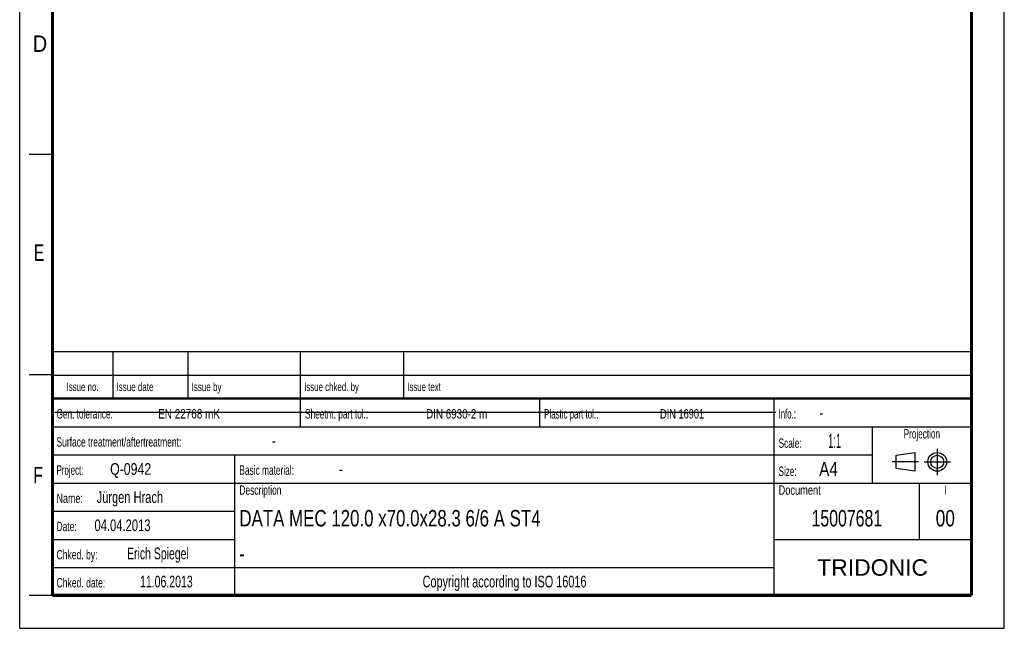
# Model space of a CAD drawing. Header units: millimetres. Extents: x 0 to 210, y 0 to 297.
# Tile 1 of 9: x 0 to 210, y 0 to 130. Entities that reach past the tile are written whole.
import ezdxf
from ezdxf.enums import TextEntityAlignment as Align

# ---------------------------------------------------------------- set-up
doc = ezdxf.new("R2010")
doc.units = ezdxf.units.MM
doc.header["$LTSCALE"] = 19.36
doc.linetypes.add('CENTER', pattern=[0.6, 0.375, -0.075, 0.075, -0.075])
doc.layers.get('0').update_dxf_attribs({"linetype": 'CONTINUOUS'})
doc.layers.add('DEFAULT_1', color=7, linetype='CENTER')
doc.layers.add('Z_NOTICE', color=7, linetype='CONTINUOUS')
doc.styles.add('TEXTSTYLE_2', font='txt', dxfattribs={"width": 0.75})
doc.styles.add('TEXTSTYLE_4', font='ARIAL.TTF')

# ---------------------------------------------------------------- blocks, each defined once
blk = doc.blocks.new('SYMBOL_2_BL0', base_point=(192.31, 35.47))
at = {"color": 2, "linetype": 'Continuous'}
for p, q in [((186.91, 36.87), (190.91, 37.47)), ((186.91, 34.07), (186.91, 36.87)), ((190.91, 37.47), (190.91, 33.47)), ((190.91, 33.47), (186.91, 34.07))]:
    blk.add_line(p, q, dxfattribs=at)
for radius in [2, 1.4]:
    blk.add_circle((195.71, 35.47), radius, dxfattribs=at)
at = {"layer": 'DEFAULT_1', "color": 2, "linetype": 'CENTER'}
for p, q in [((195.71, 38.27), (195.71, 32.67)), ((191.71, 35.47), (186.11, 35.47)), ((192.91, 35.47), (198.5, 35.47))]:
    blk.add_line(p, q, dxfattribs=at)

msp = doc.modelspace()

# ---------------------------------------------------------------- linework, layer by layer
at = {"color": 2, "linetype": 'Continuous'}
for p, q in [((0, 0), (0, 297)), ((210, 0), (210, 297)), ((7, 101), (2, 101)), ((6.9136, 48.9602), (6.9136, 58.9602)), ((6.9136, 58.9602), (202.9136, 58.9602)), ((19.9136, 48.9602), (19.9136, 58.9602)), ((35.9136, 48.9602), (35.9136, 58.9602)), ((59.9136, 48.9602), (59.9136, 58.9602)), ((81.9136, 48.9602), (81.9136, 58.9602)), ((202.9136, 48.9602), (202.9136, 58.9602)), ((7, 54), (2, 54)), ((6.9136, 53.9602), (202.9136, 53.9602)), ((6.9135, 6.9601), (6.9135, 48.9601)), ((6.9135, 48.9601), (202.9135, 48.9601)), ((6.9136, 48.9602), (202.9136, 48.9602)), ((59.9135, 42.9601), (59.9135, 48.9601)), ((110.9135, 42.9601), (110.9135, 48.9601)), ((160.9135, 6.9601), (160.9135, 48.9601)), ((202.9135, 6.9601), (202.9135, 48.9601)), ((6.9135, 42.9601), (202.9135, 42.9601)), ((181.9135, 30.9601), (181.9135, 42.9601)), ((6.9135, 36.9601), (181.9135, 36.9601)), ((45.9135, 6.9601), (45.9135, 36.9601)), ((6.9135, 30.9601), (202.9135, 30.9601)), ((191.9135, 18.9601), (191.9135, 30.9601)), ((6.9135, 24.9601), (45.9135, 24.9601)), ((6.9135, 18.9601), (45.9135, 18.9601)), ((160.9135, 18.9601), (202.9135, 18.9601)), ((6.9135, 12.9601), (160.9135, 12.9601)), ((7, 7), (2, 7)), ((6.9135, 6.9601), (202.9135, 6.9601)), ((0, 0), (210, 0))]:
    msp.add_line(p, q, dxfattribs=at)
at = {"color": 7, "linetype": 'Continuous'}
msp.add_line((7.4681, 46.0424), (161.2681, 46.0424), dxfattribs=at)
for points, const_width in [([(7, 7), (7, 290)], 0.7), ([(203, 7), (203, 290)], 0.7), ([(7, 49), (203, 49)], 0.5), ([(7, 7), (203, 7)], 0.7)]:
    msp.add_lwpolyline(points, dxfattribs=dict(at, const_width=const_width))

# ---------------------------------------------------------------- block references
at = {"color": 2, "linetype": 'Continuous'}
msp.add_blockref('SYMBOL_2_BL0', (192.3051, 35.4697), dxfattribs=at)

# ---------------------------------------------------------------- texts
at = {"color": 5, "linetype": 'Continuous', "style": 'TEXTSTYLE_2'}
for s, width, p in [('D', 0.904762, (2.8073, 122.8572)), ('E', 0.714286, (3.0025, 78.3025)), ('F', 0.714286, (2.9222, 30.897))]:
    msp.add_text(s, height=3.5, dxfattribs=dict(at, width=width)).set_placement(p)
at = {"layer": 'Z_NOTICE', "color": 5, "linetype": 'Continuous', "style": 'TEXTSTYLE_2'}
for s, height, width, p in [('Issue date ', 1.8, 0.707792, (20.6636, 50.5602)), ('Issue by ', 1.8, 0.71164, (36.6636, 50.5602)), ('Issue chked. by', 1.8, 0.698413, (60.6636, 50.5602)), ('Issue text ', 1.8, 0.694805, (82.6636, 50.5602)), ('Gen. tolerance:', 2, 0.657143, (7.851, 44.7101)), ('EN 22768 mK', 2, 0.792208, (29.5296, 44.7101)), ('Sheetm. part tol.:', 2, 0.662698, (60.851, 44.7101)), ('DIN 6930-2 m', 2, 0.78373, (86.6725, 44.7101)), ('Plastic part tol.:', 2, 0.632275, (111.851, 44.7101)), ('DIN 16901', 2, 0.73545, (136.5772, 44.7101)), ('Info.: ', 2, 0.622449, (161.851, 44.7101)), ('-', 2.5, 0.714286, (170.5653, 44.7101)), ('Surface treatment/aftertreatment: ', 2, 0.67577, (7.851, 38.7101)), ('Scale:  ', 2, 0.660714, (161.851, 38.4601)), ('1:1', 3, 0.5, (172.4225, 38.4601)), ('-', 2.5, 0.714286, (53.8034, 38.7101)), ('Project: ', 2, 0.634921, (7.851, 32.7101)), ('Q-0942', 2.5, 0.785714, (19.2796, 32.7101)), ('Basic material: ', 2, 0.66369, (46.851, 32.7101)), ('-', 2.5, 0.714286, (68.0891, 32.7101)), ('Size: ', 2, 0.646825, (161.851, 32.4601)), (' A4', 3, 0.809524, (169.613, 32.4601)), ('Jürgen Hrach', 2.5, 0.705357, (16.4225, 26.7101)), ('Description', 2, 0.670996, (46.851, 28.4601)), ('Document', 2, 0.738095, (161.851, 28.4601)), ('Name: ', 2, 0.714286, (7.851, 26.7101)), ('04.04.2013', 2.5, 0.714286, (15.9463, 20.7101)), ('Date: ', 2, 0.674603, (7.851, 20.7101)), ('Chked. by: ', 2, 0.683983, (7.851, 14.7101)), ('Erich Spiegel', 2.5, 0.668498, (22.8987, 14.7101)), ('Chked. date: ', 2, 0.684982, (7.851, 8.7101)), ('11.06.2013', 2.5, 0.671429, (25.6606, 8.7101))]:
    msp.add_text(s, height=height, dxfattribs=dict(at, width=width)).set_placement(p)
for s, height, width, p in [('Issue no.', 1.8, 0.698413, (13.4136, 50.5602)), ('Projection', 2, 0.652381, (192.4135, 40.4601)), ('I', 2, 0.642857, (197.4135, 28.4601)), ('Copyright according to ISO 16016', 2.5, 0.694196, (103.4135, 8.7101))]:
    msp.add_text(s, height=height, dxfattribs=dict(at, width=width)).set_placement(p, align=Align.CENTER)
at = {"layer": 'Z_NOTICE', "color": 7, "linetype": 'Continuous', "style": 'TEXTSTYLE_2'}
for s, width, p in [('DATA MEC 120.0 x70.0x28.3 6/6 A ST4', 0.769388, (46.851, 21.7101)), ('-', 0.714286, (46.851, 14.2101))]:
    msp.add_text(s, height=3.5, dxfattribs=dict(at, width=width)).set_placement(p)
for s, width, p in [('15007681', 0.723214, (176.4135, 21.7101)), ('00', 0.785714, (197.4135, 21.7101))]:
    msp.add_text(s, height=3.5, dxfattribs=dict(at, width=width)).set_placement(p, align=Align.CENTER)
at = {"layer": 'Z_NOTICE', "color": 5, "linetype": 'Continuous', "style": 'TEXTSTYLE_4'}
msp.add_text('TRIDONIC', height=3.5, dxfattribs=at).set_placement((181.9135, 11.2101), align=Align.CENTER)

doc.saveas('drawing.dxf')
